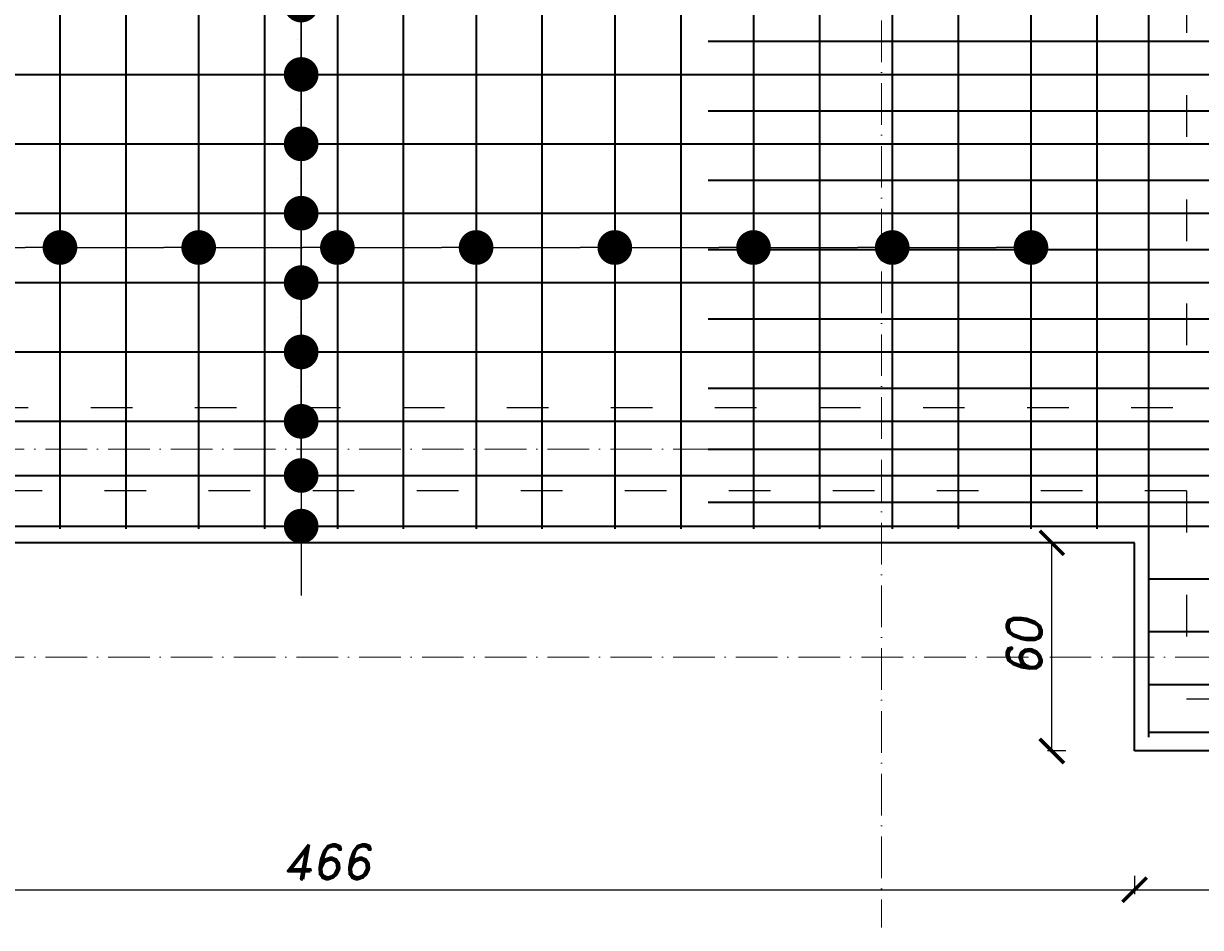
# Model space of a CAD drawing. Header units: millimetres. Extents: x 295948 to 312016, y 6878 to 18016.
# Tile 95 of 252: x 301693 to 302032, y 15571 to 15832. Entities that reach past the tile are written whole.
import ezdxf

# ---------------------------------------------------------------- set-up
doc = ezdxf.new("R2010")
doc.units = ezdxf.units.MM
doc.linetypes.add('ACAD_ISO03W100', pattern=[30, 12, -18])
doc.linetypes.add('ACAD_ISO10W100', pattern=[18, 12, -3, 0, -3])
for name, color, linetype, lineweight in [('konstrukcja', 3, 'Continuous', 35), ('konstrukcja wymiary', 1, 'Continuous', 13), ('osie', 5, 'ACAD_ISO10W100', 13), ('zbrojenie płyty', 141, 'Continuous', 35)]:
    doc.layers.add(name, color=color, linetype=linetype, lineweight=lineweight)
doc.layers.add('przerywane', color=6, linetype='ACAD_ISO03W100')
doc.styles.add('KONSTRUKCJA', font='romand.shx', dxfattribs={"oblique": 10})
doc.styles.get("Standard").update_dxf_attribs({"font": 'romand.shx', "oblique": 10})
doc.dimstyles.new('150', dxfattribs={"dimtxt": 10, "dimasz": 7, "dimexe": 1.25, "dimexo": 0.625, "dimgap": 3, "dimtad": 1, "dimdec": 0, "dimrnd": 0.5, "dimtxsty": 'KONSTRUKCJA', "dimblk": 'ARCHTICK', "dimcen": 2.5, "dimadec": 0, "dimazin": 0, "dimtfac": 1, "dimtdec": 0, "dimtix": 1, "dimtmove": 0, "dimatfit": 3, "dimfxl": 4, "dimfxlon": 1, "dimarcsym": 0})
doc.dimstyles.new('kropki', dxfattribs={"dimtxt": 0.001, "dimasz": 10, "dimexe": 1.25, "dimexo": 0.625, "dimgap": 1, "dimtad": 1, "dimtxsty": 'Standard', "dimblk": 'DOT', "dimcen": 2.5, "dimadec": 0, "dimazin": 0, "dimtfac": 1, "dimtmove": 0, "dimatfit": 3, "dimfxl": 1, "dimfxlon": 1, "dimarcsym": 0})

# ---------------------------------------------------------------- blocks, each defined once
blk = doc.blocks.new('_Dot')
at = {"color": 0, "linetype": 'ByBlock', "lineweight": -2}
blk.add_line((-0.5, 0), (-1, 0), dxfattribs=at)
at = {"color": 0, "linetype": 'ByBlock', "const_width": 0.5}
blk.add_lwpolyline([(-0.25, 0, 1), (0.25, 0, 1)], format="xyb", close=True, dxfattribs=at)
blk = doc.blocks.new('*D1964')
at = {"layer": 'Defpoints', "color": 0, "transparency": 16777216}
for p in [(301780.44, 15857.24), (301773.12, 15837.24), (301783.56, 15837.24)]:
    blk.add_point(p, dxfattribs=at)
at = {"layer": 'konstrukcja wymiary', "color": 0, "lineweight": -2, "transparency": 16777216}
for p, q in [((301773.12, 15867.24), (301773.12, 15877.24)), ((301774.12, 15857.24), (301771.87, 15857.24)), ((301773.12, 15857.24), (301773.12, 15837.24)), ((301774.12, 15837.24), (301771.87, 15837.24)), ((301773.12, 15827.24), (301773.12, 15817.24))]:
    blk.add_line(p, q, dxfattribs=at)
at = {"layer": 'konstrukcja wymiary', "color": 0, "lineweight": -2, "transparency": 16777216, "xscale": 10, "yscale": 10, "zscale": 10}
for p, rotation in [((301773.12, 15857.24), 270), ((301773.12, 15837.24), 90)]:
    blk.add_blockref('_Dot', p, dxfattribs=dict(at, rotation=rotation))
at = {"layer": 'konstrukcja wymiary', "color": 0, "transparency": 16777216, "insert": (301772.12, 15847.24), "char_height": 0.001, "attachment_point": 5, "rotation": 90}
blk.add_mtext('20', dxfattribs=at)
blk = doc.blocks.new('*D1965')
at = {"layer": 'Defpoints', "color": 0, "transparency": 16777216}
for p in [(301783.56, 15837.24), (301773.12, 15817.24), (301783.56, 15817.24)]:
    blk.add_point(p, dxfattribs=at)
at = {"layer": 'konstrukcja wymiary', "color": 0, "lineweight": -2, "transparency": 16777216}
for p, q in [((301773.12, 15847.24), (301773.12, 15857.24)), ((301774.12, 15837.24), (301771.87, 15837.24)), ((301773.12, 15837.24), (301773.12, 15817.24)), ((301774.12, 15817.24), (301771.87, 15817.24)), ((301773.12, 15807.24), (301773.12, 15797.24))]:
    blk.add_line(p, q, dxfattribs=at)
at = {"layer": 'konstrukcja wymiary', "color": 0, "lineweight": -2, "transparency": 16777216, "xscale": 10, "yscale": 10, "zscale": 10}
for p, rotation in [((301773.12, 15837.24), 270), ((301773.12, 15817.24), 90)]:
    blk.add_blockref('_Dot', p, dxfattribs=dict(at, rotation=rotation))
at = {"layer": 'konstrukcja wymiary', "color": 0, "transparency": 16777216, "insert": (301772.12, 15827.24), "char_height": 0.001, "attachment_point": 5, "rotation": 90}
blk.add_mtext('20', dxfattribs=at)
blk = doc.blocks.new('*D1966')
at = {"layer": 'Defpoints', "color": 0, "transparency": 16777216}
for p in [(301783.56, 15817.24), (301773.12, 15797.24), (301783.56, 15797.24)]:
    blk.add_point(p, dxfattribs=at)
at = {"layer": 'konstrukcja wymiary', "color": 0, "lineweight": -2, "transparency": 16777216}
for p, q in [((301773.12, 15827.24), (301773.12, 15837.24)), ((301774.12, 15817.24), (301771.87, 15817.24)), ((301773.12, 15817.24), (301773.12, 15797.24)), ((301774.12, 15797.24), (301771.87, 15797.24)), ((301773.12, 15787.24), (301773.12, 15777.24))]:
    blk.add_line(p, q, dxfattribs=at)
at = {"layer": 'konstrukcja wymiary', "color": 0, "lineweight": -2, "transparency": 16777216, "xscale": 10, "yscale": 10, "zscale": 10}
for p, rotation in [((301773.12, 15817.24), 270), ((301773.12, 15797.24), 90)]:
    blk.add_blockref('_Dot', p, dxfattribs=dict(at, rotation=rotation))
at = {"layer": 'konstrukcja wymiary', "color": 0, "transparency": 16777216, "insert": (301772.12, 15807.24), "char_height": 0.001, "attachment_point": 5, "rotation": 90}
blk.add_mtext('20', dxfattribs=at)
blk = doc.blocks.new('*D1967')
at = {"layer": 'Defpoints', "color": 0, "transparency": 16777216}
for p in [(301783.56, 15797.24), (301773.12, 15777.24), (301783.56, 15777.24)]:
    blk.add_point(p, dxfattribs=at)
at = {"layer": 'konstrukcja wymiary', "color": 0, "lineweight": -2, "transparency": 16777216}
for p, q in [((301773.12, 15807.24), (301773.12, 15817.24)), ((301774.12, 15797.24), (301771.87, 15797.24)), ((301773.12, 15797.24), (301773.12, 15777.24)), ((301774.12, 15777.24), (301771.87, 15777.24)), ((301773.12, 15767.24), (301773.12, 15757.24))]:
    blk.add_line(p, q, dxfattribs=at)
at = {"layer": 'konstrukcja wymiary', "color": 0, "lineweight": -2, "transparency": 16777216, "xscale": 10, "yscale": 10, "zscale": 10}
for p, rotation in [((301773.12, 15797.24), 270), ((301773.12, 15777.24), 90)]:
    blk.add_blockref('_Dot', p, dxfattribs=dict(at, rotation=rotation))
at = {"layer": 'konstrukcja wymiary', "color": 0, "transparency": 16777216, "insert": (301772.12, 15787.24), "char_height": 0.001, "attachment_point": 5, "rotation": 90}
blk.add_mtext('20', dxfattribs=at)
blk = doc.blocks.new('*D1968')
at = {"layer": 'Defpoints', "color": 0, "transparency": 16777216}
for p in [(301783.56, 15777.24), (301773.12, 15757.24), (301783.56, 15757.24)]:
    blk.add_point(p, dxfattribs=at)
at = {"layer": 'konstrukcja wymiary', "color": 0, "lineweight": -2, "transparency": 16777216}
for p, q in [((301773.12, 15787.24), (301773.12, 15797.24)), ((301774.12, 15777.24), (301771.87, 15777.24)), ((301773.12, 15777.24), (301773.12, 15757.24)), ((301774.12, 15757.24), (301771.87, 15757.24)), ((301773.12, 15747.24), (301773.12, 15737.24))]:
    blk.add_line(p, q, dxfattribs=at)
at = {"layer": 'konstrukcja wymiary', "color": 0, "lineweight": -2, "transparency": 16777216, "xscale": 10, "yscale": 10, "zscale": 10}
for p, rotation in [((301773.12, 15777.24), 270), ((301773.12, 15757.24), 90)]:
    blk.add_blockref('_Dot', p, dxfattribs=dict(at, rotation=rotation))
at = {"layer": 'konstrukcja wymiary', "color": 0, "transparency": 16777216, "insert": (301772.12, 15767.24), "char_height": 0.001, "attachment_point": 5, "rotation": 90}
blk.add_mtext('20', dxfattribs=at)
blk = doc.blocks.new('*D1969')
at = {"layer": 'Defpoints', "color": 0, "transparency": 16777216}
for p in [(301783.56, 15757.24), (301773.12, 15737.24), (301783.56, 15737.24)]:
    blk.add_point(p, dxfattribs=at)
at = {"layer": 'konstrukcja wymiary', "color": 0, "lineweight": -2, "transparency": 16777216}
for p, q in [((301773.12, 15767.24), (301773.12, 15777.24)), ((301774.12, 15757.24), (301771.87, 15757.24)), ((301773.12, 15757.24), (301773.12, 15737.24)), ((301774.12, 15737.24), (301771.87, 15737.24)), ((301773.12, 15727.24), (301773.12, 15717.24))]:
    blk.add_line(p, q, dxfattribs=at)
at = {"layer": 'konstrukcja wymiary', "color": 0, "lineweight": -2, "transparency": 16777216, "xscale": 10, "yscale": 10, "zscale": 10}
for p, rotation in [((301773.12, 15757.24), 270), ((301773.12, 15737.24), 90)]:
    blk.add_blockref('_Dot', p, dxfattribs=dict(at, rotation=rotation))
at = {"layer": 'konstrukcja wymiary', "color": 0, "transparency": 16777216, "insert": (301772.12, 15747.24), "char_height": 0.001, "attachment_point": 5, "rotation": 90}
blk.add_mtext('20', dxfattribs=at)
blk = doc.blocks.new('*D1970')
at = {"layer": 'Defpoints', "color": 0, "transparency": 16777216}
for p in [(301783.56, 15737.24), (301773.12, 15717.24), (301783.56, 15717.24)]:
    blk.add_point(p, dxfattribs=at)
at = {"layer": 'konstrukcja wymiary', "color": 0, "lineweight": -2, "transparency": 16777216}
for p, q in [((301773.12, 15747.24), (301773.12, 15757.24)), ((301774.12, 15737.24), (301771.87, 15737.24)), ((301773.12, 15737.24), (301773.12, 15717.24)), ((301774.12, 15717.24), (301771.87, 15717.24)), ((301773.12, 15707.24), (301773.12, 15697.24))]:
    blk.add_line(p, q, dxfattribs=at)
at = {"layer": 'konstrukcja wymiary', "color": 0, "lineweight": -2, "transparency": 16777216, "xscale": 10, "yscale": 10, "zscale": 10}
for p, rotation in [((301773.12, 15737.24), 270), ((301773.12, 15717.24), 90)]:
    blk.add_blockref('_Dot', p, dxfattribs=dict(at, rotation=rotation))
at = {"layer": 'konstrukcja wymiary', "color": 0, "transparency": 16777216, "insert": (301772.12, 15727.24), "char_height": 0.001, "attachment_point": 5, "rotation": 90}
blk.add_mtext('20', dxfattribs=at)
blk = doc.blocks.new('*D1971')
at = {"layer": 'Defpoints', "color": 0, "transparency": 16777216}
for p in [(301783.56, 15717.24), (301773.12, 15701.63), (301783.56, 15701.63)]:
    blk.add_point(p, dxfattribs=at)
at = {"layer": 'konstrukcja wymiary', "color": 0, "lineweight": -2, "transparency": 16777216}
for p, q in [((301773.12, 15727.24), (301773.12, 15737.24)), ((301774.12, 15717.24), (301771.87, 15717.24)), ((301773.12, 15717.24), (301773.12, 15701.63)), ((301774.12, 15701.63), (301771.87, 15701.63)), ((301773.12, 15691.63), (301773.12, 15681.63))]:
    blk.add_line(p, q, dxfattribs=at)
at = {"layer": 'konstrukcja wymiary', "color": 0, "lineweight": -2, "transparency": 16777216, "xscale": 10, "yscale": 10, "zscale": 10}
for p, rotation in [((301773.12, 15717.24), 270), ((301773.12, 15701.63), 90)]:
    blk.add_blockref('_Dot', p, dxfattribs=dict(at, rotation=rotation))
at = {"layer": 'konstrukcja wymiary', "color": 0, "transparency": 16777216, "insert": (301772.12, 15709.44), "char_height": 0.001, "attachment_point": 5, "rotation": 90}
blk.add_mtext('15,61', dxfattribs=at)
blk = doc.blocks.new('*D1972')
at = {"layer": 'Defpoints', "color": 0, "transparency": 16777216}
for p in [(301783.56, 15701.63), (301773.12, 15687.03), (301783.56, 15687.03)]:
    blk.add_point(p, dxfattribs=at)
at = {"layer": 'konstrukcja wymiary', "color": 0, "lineweight": -2, "transparency": 16777216}
for p, q in [((301773.12, 15711.63), (301773.12, 15721.63)), ((301774.12, 15701.63), (301771.87, 15701.63)), ((301773.12, 15701.63), (301773.12, 15687.03)), ((301774.12, 15687.03), (301771.87, 15687.03)), ((301773.12, 15677.03), (301773.12, 15667.03))]:
    blk.add_line(p, q, dxfattribs=at)
at = {"layer": 'konstrukcja wymiary', "color": 0, "lineweight": -2, "transparency": 16777216, "xscale": 10, "yscale": 10, "zscale": 10}
for p, rotation in [((301773.12, 15701.63), 270), ((301773.12, 15687.03), 90)]:
    blk.add_blockref('_Dot', p, dxfattribs=dict(at, rotation=rotation))
at = {"layer": 'konstrukcja wymiary', "color": 0, "transparency": 16777216, "insert": (301772.12, 15694.33), "char_height": 0.001, "attachment_point": 5, "rotation": 90}
blk.add_mtext('14,6', dxfattribs=at)
blk = doc.blocks.new('*D2057')
at = {"layer": 'Defpoints', "color": 0, "transparency": 16777216}
for p in [(301703.56, 15767.35), (301663.56, 15757.24), (301703.56, 15757.24)]:
    blk.add_point(p, dxfattribs=at)
at = {"layer": 'konstrukcja wymiary', "color": 0, "lineweight": -2, "transparency": 16777216}
for p, q in [((301663.56, 15766.35), (301663.56, 15768.6)), ((301703.56, 15766.35), (301703.56, 15768.6)), ((301673.56, 15767.35), (301693.56, 15767.35))]:
    blk.add_line(p, q, dxfattribs=at)
at = {"layer": 'konstrukcja wymiary', "color": 0, "lineweight": -2, "transparency": 16777216, "xscale": 10, "yscale": 10, "zscale": 10, "rotation": 180}
blk.add_blockref('_Dot', (301663.56, 15767.35), dxfattribs=at)
at = {"layer": 'konstrukcja wymiary', "color": 0, "lineweight": -2, "transparency": 16777216, "xscale": 10, "yscale": 10, "zscale": 10}
blk.add_blockref('_Dot', (301703.56, 15767.35), dxfattribs=at)
at = {"layer": 'konstrukcja wymiary', "color": 0, "transparency": 16777216, "insert": (301683.56, 15768.35), "char_height": 0.001, "attachment_point": 5}
blk.add_mtext('40', dxfattribs=at)
blk = doc.blocks.new('*D2058')
at = {"layer": 'Defpoints', "color": 0, "transparency": 16777216}
for p in [(301743.56, 15767.35), (301703.56, 15757.24), (301743.56, 15757.24)]:
    blk.add_point(p, dxfattribs=at)
at = {"layer": 'konstrukcja wymiary', "color": 0, "lineweight": -2, "transparency": 16777216}
for p, q in [((301703.56, 15766.35), (301703.56, 15768.6)), ((301743.56, 15766.35), (301743.56, 15768.6)), ((301713.56, 15767.35), (301733.56, 15767.35))]:
    blk.add_line(p, q, dxfattribs=at)
at = {"layer": 'konstrukcja wymiary', "color": 0, "lineweight": -2, "transparency": 16777216, "xscale": 10, "yscale": 10, "zscale": 10, "rotation": 180}
blk.add_blockref('_Dot', (301703.56, 15767.35), dxfattribs=at)
at = {"layer": 'konstrukcja wymiary', "color": 0, "lineweight": -2, "transparency": 16777216, "xscale": 10, "yscale": 10, "zscale": 10}
blk.add_blockref('_Dot', (301743.56, 15767.35), dxfattribs=at)
at = {"layer": 'konstrukcja wymiary', "color": 0, "transparency": 16777216, "insert": (301723.56, 15768.35), "char_height": 0.001, "attachment_point": 5}
blk.add_mtext('40', dxfattribs=at)
blk = doc.blocks.new('*D2059')
at = {"layer": 'Defpoints', "color": 0, "transparency": 16777216}
for p in [(301783.56, 15767.35), (301743.56, 15757.24), (301783.56, 15757.24)]:
    blk.add_point(p, dxfattribs=at)
at = {"layer": 'konstrukcja wymiary', "color": 0, "lineweight": -2, "transparency": 16777216}
for p, q in [((301743.56, 15766.35), (301743.56, 15768.6)), ((301783.56, 15766.35), (301783.56, 15768.6)), ((301753.56, 15767.35), (301773.56, 15767.35))]:
    blk.add_line(p, q, dxfattribs=at)
at = {"layer": 'konstrukcja wymiary', "color": 0, "lineweight": -2, "transparency": 16777216, "xscale": 10, "yscale": 10, "zscale": 10, "rotation": 180}
blk.add_blockref('_Dot', (301743.56, 15767.35), dxfattribs=at)
at = {"layer": 'konstrukcja wymiary', "color": 0, "lineweight": -2, "transparency": 16777216, "xscale": 10, "yscale": 10, "zscale": 10}
blk.add_blockref('_Dot', (301783.56, 15767.35), dxfattribs=at)
at = {"layer": 'konstrukcja wymiary', "color": 0, "transparency": 16777216, "insert": (301763.56, 15768.35), "char_height": 0.001, "attachment_point": 5}
blk.add_mtext('40', dxfattribs=at)
blk = doc.blocks.new('*D2060')
at = {"layer": 'Defpoints', "color": 0, "transparency": 16777216}
for p in [(301823.56, 15767.35), (301783.56, 15757.24), (301823.56, 15757.24)]:
    blk.add_point(p, dxfattribs=at)
at = {"layer": 'konstrukcja wymiary', "color": 0, "lineweight": -2, "transparency": 16777216}
for p, q in [((301783.56, 15766.35), (301783.56, 15768.6)), ((301823.56, 15766.35), (301823.56, 15768.6)), ((301793.56, 15767.35), (301813.56, 15767.35))]:
    blk.add_line(p, q, dxfattribs=at)
at = {"layer": 'konstrukcja wymiary', "color": 0, "lineweight": -2, "transparency": 16777216, "xscale": 10, "yscale": 10, "zscale": 10, "rotation": 180}
blk.add_blockref('_Dot', (301783.56, 15767.35), dxfattribs=at)
at = {"layer": 'konstrukcja wymiary', "color": 0, "lineweight": -2, "transparency": 16777216, "xscale": 10, "yscale": 10, "zscale": 10}
blk.add_blockref('_Dot', (301823.56, 15767.35), dxfattribs=at)
at = {"layer": 'konstrukcja wymiary', "color": 0, "transparency": 16777216, "insert": (301803.56, 15768.35), "char_height": 0.001, "attachment_point": 5}
blk.add_mtext('40', dxfattribs=at)
blk = doc.blocks.new('*D2061')
at = {"layer": 'Defpoints', "color": 0, "transparency": 16777216}
for p in [(301863.56, 15767.35), (301823.56, 15757.24), (301863.56, 15757.24)]:
    blk.add_point(p, dxfattribs=at)
at = {"layer": 'konstrukcja wymiary', "color": 0, "lineweight": -2, "transparency": 16777216}
for p, q in [((301823.56, 15766.35), (301823.56, 15768.6)), ((301863.56, 15766.35), (301863.56, 15768.6)), ((301833.56, 15767.35), (301853.56, 15767.35))]:
    blk.add_line(p, q, dxfattribs=at)
at = {"layer": 'konstrukcja wymiary', "color": 0, "lineweight": -2, "transparency": 16777216, "xscale": 10, "yscale": 10, "zscale": 10, "rotation": 180}
blk.add_blockref('_Dot', (301823.56, 15767.35), dxfattribs=at)
at = {"layer": 'konstrukcja wymiary', "color": 0, "lineweight": -2, "transparency": 16777216, "xscale": 10, "yscale": 10, "zscale": 10}
blk.add_blockref('_Dot', (301863.56, 15767.35), dxfattribs=at)
at = {"layer": 'konstrukcja wymiary', "color": 0, "transparency": 16777216, "insert": (301843.56, 15768.35), "char_height": 0.001, "attachment_point": 5}
blk.add_mtext('40', dxfattribs=at)
blk = doc.blocks.new('*D2062')
at = {"layer": 'Defpoints', "color": 0, "transparency": 16777216}
for p in [(301903.56, 15767.35), (301863.56, 15757.24), (301903.56, 15757.24)]:
    blk.add_point(p, dxfattribs=at)
at = {"layer": 'konstrukcja wymiary', "color": 0, "lineweight": -2, "transparency": 16777216}
for p, q in [((301863.56, 15766.35), (301863.56, 15768.6)), ((301903.56, 15766.35), (301903.56, 15768.6)), ((301873.56, 15767.35), (301893.56, 15767.35))]:
    blk.add_line(p, q, dxfattribs=at)
at = {"layer": 'konstrukcja wymiary', "color": 0, "lineweight": -2, "transparency": 16777216, "xscale": 10, "yscale": 10, "zscale": 10, "rotation": 180}
blk.add_blockref('_Dot', (301863.56, 15767.35), dxfattribs=at)
at = {"layer": 'konstrukcja wymiary', "color": 0, "lineweight": -2, "transparency": 16777216, "xscale": 10, "yscale": 10, "zscale": 10}
blk.add_blockref('_Dot', (301903.56, 15767.35), dxfattribs=at)
at = {"layer": 'konstrukcja wymiary', "color": 0, "transparency": 16777216, "insert": (301883.56, 15768.35), "char_height": 0.001, "attachment_point": 5}
blk.add_mtext('40', dxfattribs=at)
blk = doc.blocks.new('*D2063')
at = {"layer": 'Defpoints', "color": 0, "transparency": 16777216}
for p in [(301943.56, 15767.35), (301903.56, 15757.24), (301943.56, 15757.24)]:
    blk.add_point(p, dxfattribs=at)
at = {"layer": 'konstrukcja wymiary', "color": 0, "lineweight": -2, "transparency": 16777216}
for p, q in [((301903.56, 15766.35), (301903.56, 15768.6)), ((301943.56, 15766.35), (301943.56, 15768.6)), ((301913.56, 15767.35), (301933.56, 15767.35))]:
    blk.add_line(p, q, dxfattribs=at)
at = {"layer": 'konstrukcja wymiary', "color": 0, "lineweight": -2, "transparency": 16777216, "xscale": 10, "yscale": 10, "zscale": 10, "rotation": 180}
blk.add_blockref('_Dot', (301903.56, 15767.35), dxfattribs=at)
at = {"layer": 'konstrukcja wymiary', "color": 0, "lineweight": -2, "transparency": 16777216, "xscale": 10, "yscale": 10, "zscale": 10}
blk.add_blockref('_Dot', (301943.56, 15767.35), dxfattribs=at)
at = {"layer": 'konstrukcja wymiary', "color": 0, "transparency": 16777216, "insert": (301923.56, 15768.35), "char_height": 0.001, "attachment_point": 5}
blk.add_mtext('40', dxfattribs=at)
blk = doc.blocks.new('*D2064')
at = {"layer": 'Defpoints', "color": 0, "transparency": 16777216}
for p in [(301983.56, 15767.35), (301943.56, 15757.24), (301983.56, 15757.24)]:
    blk.add_point(p, dxfattribs=at)
at = {"layer": 'konstrukcja wymiary', "color": 0, "lineweight": -2, "transparency": 16777216}
for p, q in [((301943.56, 15766.35), (301943.56, 15768.6)), ((301983.56, 15766.35), (301983.56, 15768.6)), ((301953.56, 15767.35), (301973.56, 15767.35))]:
    blk.add_line(p, q, dxfattribs=at)
at = {"layer": 'konstrukcja wymiary', "color": 0, "lineweight": -2, "transparency": 16777216, "xscale": 10, "yscale": 10, "zscale": 10, "rotation": 180}
blk.add_blockref('_Dot', (301943.56, 15767.35), dxfattribs=at)
at = {"layer": 'konstrukcja wymiary', "color": 0, "lineweight": -2, "transparency": 16777216, "xscale": 10, "yscale": 10, "zscale": 10}
blk.add_blockref('_Dot', (301983.56, 15767.35), dxfattribs=at)
at = {"layer": 'konstrukcja wymiary', "color": 0, "transparency": 16777216, "insert": (301963.56, 15768.35), "char_height": 0.001, "attachment_point": 5}
blk.add_mtext('40', dxfattribs=at)
blk = doc.blocks.new('_ArchTick')
at = {"color": 0, "linetype": 'ByBlock', "lineweight": 13, "const_width": 0.15}
blk.add_lwpolyline([(-0.5, -0.5), (0.5, 0.5)], dxfattribs=at)
blk = doc.blocks.new('*D2153')
at = {"layer": 'Defpoints', "color": 0, "transparency": 16777216}
for p in [(301547.44, 15622.22), (302013.44, 15622.22), (302013.44, 15582.22)]:
    blk.add_point(p, dxfattribs=at)
at = {"layer": 'konstrukcja wymiary', "color": 0, "lineweight": -2, "transparency": 16777216}
for p, q in [((301547.44, 15586.22), (301547.44, 15580.97)), ((302013.44, 15586.22), (302013.44, 15580.97)), ((301547.44, 15582.22), (302013.44, 15582.22))]:
    blk.add_line(p, q, dxfattribs=at)
at = {"layer": 'konstrukcja wymiary', "color": 0, "lineweight": -2, "transparency": 16777216, "xscale": 7, "yscale": 7, "zscale": 7, "rotation": 180}
blk.add_blockref('_ArchTick', (301547.44, 15582.22), dxfattribs=at)
at = {"layer": 'konstrukcja wymiary', "color": 0, "lineweight": -2, "transparency": 16777216, "xscale": 7, "yscale": 7, "zscale": 7}
blk.add_blockref('_ArchTick', (302013.44, 15582.22), dxfattribs=at)
at = {"layer": 'konstrukcja wymiary', "color": 0, "transparency": 16777216, "insert": (301780.44, 15590.22), "char_height": 10, "attachment_point": 5, "style": 'KONSTRUKCJA'}
blk.add_mtext('466', dxfattribs=at)
blk = doc.blocks.new('*D2154')
at = {"layer": 'Defpoints', "color": 0, "transparency": 16777216}
for p in [(302013.44, 15622.22), (302687.44, 15622.22), (302687.44, 15582.22)]:
    blk.add_point(p, dxfattribs=at)
at = {"layer": 'konstrukcja wymiary', "color": 0, "lineweight": -2, "transparency": 16777216}
for p, q in [((302013.44, 15586.22), (302013.44, 15580.97)), ((302687.44, 15586.22), (302687.44, 15580.97)), ((302013.44, 15582.22), (302687.44, 15582.22))]:
    blk.add_line(p, q, dxfattribs=at)
at = {"layer": 'konstrukcja wymiary', "color": 0, "lineweight": -2, "transparency": 16777216, "xscale": 7, "yscale": 7, "zscale": 7, "rotation": 180}
blk.add_blockref('_ArchTick', (302013.44, 15582.22), dxfattribs=at)
at = {"layer": 'konstrukcja wymiary', "color": 0, "lineweight": -2, "transparency": 16777216, "xscale": 7, "yscale": 7, "zscale": 7}
blk.add_blockref('_ArchTick', (302687.44, 15582.22), dxfattribs=at)
at = {"layer": 'konstrukcja wymiary', "color": 0, "transparency": 16777216, "insert": (302350.44, 15590.22), "char_height": 10, "attachment_point": 5, "style": 'KONSTRUKCJA'}
blk.add_mtext('674', dxfattribs=at)
blk = doc.blocks.new('*D2155')
at = {"layer": 'Defpoints', "color": 0, "transparency": 16777216}
for p in [(301989.58, 15682.22), (302013.44, 15682.22), (302013.44, 15622.22)]:
    blk.add_point(p, dxfattribs=at)
at = {"layer": 'konstrukcja wymiary', "color": 0, "lineweight": -2, "transparency": 16777216}
for p, q in [((301993.58, 15682.22), (301988.33, 15682.22)), ((301989.58, 15622.22), (301989.58, 15682.22)), ((301993.58, 15622.22), (301988.33, 15622.22))]:
    blk.add_line(p, q, dxfattribs=at)
at = {"layer": 'konstrukcja wymiary', "color": 0, "lineweight": -2, "transparency": 16777216, "xscale": 7, "yscale": 7, "zscale": 7}
for p, rotation in [((301989.58, 15682.22), 90), ((301989.58, 15622.22), 270)]:
    blk.add_blockref('_ArchTick', p, dxfattribs=dict(at, rotation=rotation))
at = {"layer": 'konstrukcja wymiary', "color": 0, "transparency": 16777216, "insert": (301981.58, 15652.22), "char_height": 10, "attachment_point": 5, "rotation": 90, "style": 'KONSTRUKCJA'}
blk.add_mtext('60', dxfattribs=at)

msp = doc.modelspace()

# ---------------------------------------------------------------- linework, layer by layer
at = {"layer": 'konstrukcja'}
for p, q in [((302013.44, 15682.224), (301547.44, 15682.224)), ((302013.44, 15622.224), (302013.44, 15682.224))]:
    msp.add_line(p, q, dxfattribs=at)
msp.add_lwpolyline([(301547.44, 15622.224), (300873.44, 15622.224), (300873.44, 16891.224), (302687.44, 16891.224), (302687.44, 15622.224), (302013.44, 15622.224)], dxfattribs=at)
at = {"layer": 'osie'}
for p, q in [((301940.44, 17045.509), (301940.44, 15571.332)), ((300685.771, 15709.224), (302708.51, 15709.224)), ((300685.771, 15649.224), (302708.51, 15649.224))]:
    msp.add_line(p, q, dxfattribs=at)
at = {"layer": 'przerywane'}
for p, q in [((302028.44, 16081.224), (302028.44, 15721.224)), ((301532.44, 15721.224), (302028.44, 15721.224)), ((302028.44, 15697.224), (301532.44, 15697.224)), ((302028.44, 15697.224), (302028.44, 15637.224)), ((302028.44, 15637.224), (302672.44, 15637.224))]:
    msp.add_line(p, q, dxfattribs=at)
at = {"layer": 'zbrojenie płyty'}
for p, q in [((301722.558, 16686.224), (301722.558, 15686.224)), ((301762.558, 16686.224), (301762.558, 15686.224)), ((301802.558, 16686.224), (301802.558, 15686.224)), ((301842.558, 16686.224), (301842.558, 15686.224)), ((301882.558, 16686.224), (301882.558, 15686.224)), ((301703.558, 15957.224), (301703.558, 15686.224)), ((301743.558, 15957.224), (301743.558, 15686.224)), ((301783.558, 15957.224), (301783.558, 15686.224)), ((301823.558, 15957.224), (301823.558, 15686.224)), ((301863.558, 15957.224), (301863.558, 15686.224)), ((301903.558, 15937.243), (301903.558, 15686.224)), ((301922.558, 15937.243), (301922.558, 15686.224)), ((301943.558, 15937.243), (301943.558, 15686.224)), ((301962.558, 15937.243), (301962.558, 15686.224)), ((301983.558, 15937.243), (301983.558, 15686.224)), ((302002.558, 15937.243), (302002.558, 15686.224)), ((302017.44, 15937.243), (302017.44, 15626.224)), ((301890.44, 15826.787), (302190.44, 15826.787)), ((301180.44, 15817.243), (302380.44, 15817.243)), ((301890.44, 15806.787), (302190.44, 15806.787)), ((301482.132, 15797.243), (302682.132, 15797.243)), ((301890.44, 15786.787), (302190.44, 15786.787)), ((301180.44, 15777.243), (302380.44, 15777.243)), ((301890.44, 15766.787), (302190.44, 15766.787)), ((301482.132, 15757.243), (302682.132, 15757.243)), ((301890.44, 15746.787), (302190.44, 15746.787)), ((301180.44, 15737.243), (302380.44, 15737.243)), ((301890.44, 15726.787), (302190.44, 15726.787)), ((301482.132, 15717.243), (302682.132, 15717.243)), ((301890.44, 15709.224), (302190.44, 15709.224)), ((301180.44, 15701.632), (302380.44, 15701.632)), ((301890.44, 15693.893), (302190.44, 15693.893)), ((301482.132, 15687.03), (302682.132, 15687.03)), ((302683.44, 15671.702), (302017.322, 15671.702)), ((302683.44, 15656.524), (302017.322, 15656.524)), ((302683.44, 15641.255), (302017.322, 15641.255)), ((302683.44, 15627.512), (302017.322, 15627.512))]:
    msp.add_line(p, q, dxfattribs=at)

# ---------------------------------------------------------------- dimensions: what is measured, and where the dimension line sits
at = {"layer": 'konstrukcja wymiary'}
for base, p1, p2, dimstyle, picture, middle in [((301773.116, 15837.243), (301780.44, 15857.243), (301783.558, 15837.243), 'kropki', '*D1964', (301772.115, 15847.243)), ((301773.116, 15817.243), (301783.558, 15837.243), (301783.558, 15817.243), 'kropki', '*D1965', (301772.115, 15827.243)), ((301773.116, 15797.243), (301783.558, 15817.243), (301783.558, 15797.243), 'kropki', '*D1966', (301772.115, 15807.243)), ((301773.116, 15777.243), (301783.558, 15797.243), (301783.558, 15777.243), 'kropki', '*D1967', (301772.115, 15787.243)), ((301773.116, 15757.243), (301783.558, 15777.243), (301783.558, 15757.243), 'kropki', '*D1968', (301772.115, 15767.243)), ((301773.116, 15737.243), (301783.558, 15757.243), (301783.558, 15737.243), 'kropki', '*D1969', (301772.115, 15747.243)), ((301773.116, 15717.243), (301783.558, 15737.243), (301783.558, 15717.243), 'kropki', '*D1970', (301772.115, 15727.243)), ((301773.116, 15701.632), (301783.558, 15717.243), (301783.558, 15701.632), 'kropki', '*D1971', (301772.115, 15709.438)), ((301773.116, 15687.03), (301783.558, 15701.632), (301783.558, 15687.03), 'kropki', '*D1972', (301772.115, 15694.331)), ((301989.575, 15682.224), (302013.44, 15622.224), (302013.44, 15682.224), '150', '*D2155', (301981.575, 15652.224))]:
    dim = msp.add_linear_dim(base=base, p1=p1, p2=p2, angle=90, dimstyle=dimstyle, override={"dimtmove": 1}, dxfattribs=at)
    dim.commit()
    dim.dimension.update_dxf_attribs({"geometry": picture, "text_midpoint": middle})
for base, p1, p2, dimstyle, picture, middle in [((301703.558, 15767.346), (301663.558, 15757.243), (301703.558, 15757.243), 'kropki', '*D2057', (301683.558, 15768.347)), ((301743.558, 15767.346), (301703.558, 15757.243), (301743.558, 15757.243), 'kropki', '*D2058', (301723.558, 15768.347)), ((301783.558, 15767.346), (301743.558, 15757.243), (301783.558, 15757.243), 'kropki', '*D2059', (301763.558, 15768.347)), ((301823.558, 15767.346), (301783.558, 15757.243), (301823.558, 15757.243), 'kropki', '*D2060', (301803.558, 15768.347)), ((301863.558, 15767.346), (301823.558, 15757.243), (301863.558, 15757.243), 'kropki', '*D2061', (301843.558, 15768.347)), ((301903.558, 15767.346), (301863.558, 15757.243), (301903.558, 15757.243), 'kropki', '*D2062', (301883.558, 15768.347)), ((301943.558, 15767.346), (301903.558, 15757.243), (301943.558, 15757.243), 'kropki', '*D2063', (301923.558, 15768.347)), ((301983.558, 15767.346), (301943.558, 15757.243), (301983.558, 15757.243), 'kropki', '*D2064', (301963.558, 15768.347)), ((302013.44, 15582.224), (301547.44, 15622.224), (302013.44, 15622.224), '150', '*D2153', (301780.44, 15590.224)), ((302687.44, 15582.224), (302013.44, 15622.224), (302687.44, 15622.224), '150', '*D2154', (302350.44, 15590.224))]:
    dim = msp.add_linear_dim(base=base, p1=p1, p2=p2, dimstyle=dimstyle, override={"dimtmove": 1}, dxfattribs=at)
    dim.commit()
    dim.dimension.update_dxf_attribs({"geometry": picture, "text_midpoint": middle})

doc.saveas('drawing.dxf')
